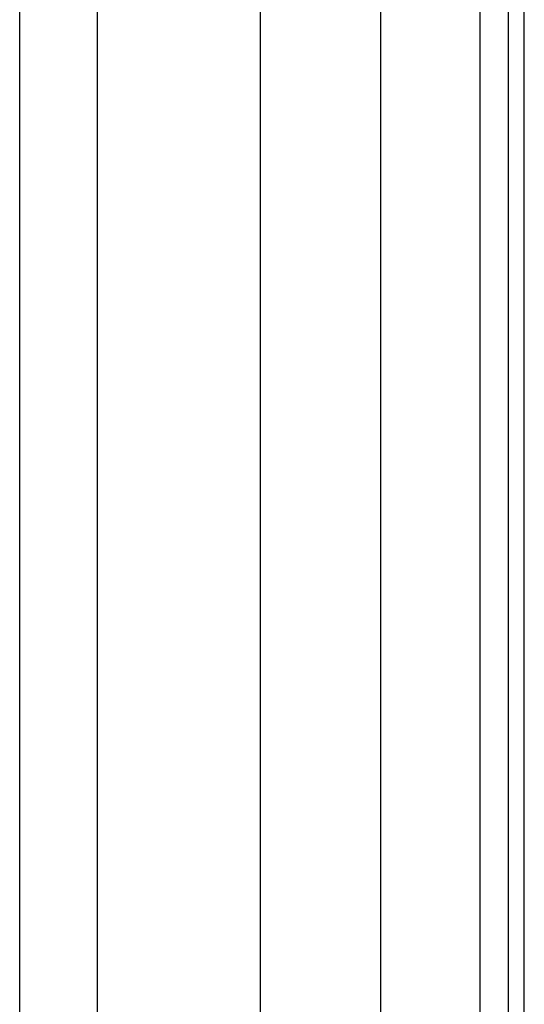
# Model space of a CAD drawing. Header units: inches. Extents: x 4 to 120, y 7 to 65.
# Tile 102 of 149: x 26.16 to 27.81, y 35.3 to 38.53. Entities that reach past the tile are written whole.
import ezdxf

# ---------------------------------------------------------------- set-up
doc = ezdxf.new("R2010")
doc.units = ezdxf.units.IN
doc.header["$MEASUREMENT"] = 0
doc.layers.add('Visible Edges(ANSI)', color=7, linetype='Continuous', lineweight=25)
doc.layers.add('Visible Tangent Edges(ANSI)', color=7, linetype='Continuous', lineweight=25)

msp = doc.modelspace()

# ---------------------------------------------------------------- linework, layer by layer
at = {"layer": 'Visible Edges(ANSI)'}
for p, q in [((26.9459, 23.4554), (26.9459, 43.8885)), ((27.3396, 43.0734), (27.3396, 24.2704)), ((27.759, 42.7304), (27.759, 24.6134)), ((27.812, 24.6134), (27.812, 42.7304)), ((26.156, 38.9452), (26.156, 35.0859)), ((26.4102, 38.8592), (26.4102, 35.1719))]:
    msp.add_line(p, q, dxfattribs=at)
at = {"layer": 'Visible Tangent Edges(ANSI)'}
msp.add_line((27.666, 42.8018), (27.666, 24.5421), dxfattribs=at)

doc.saveas('drawing.dxf')
